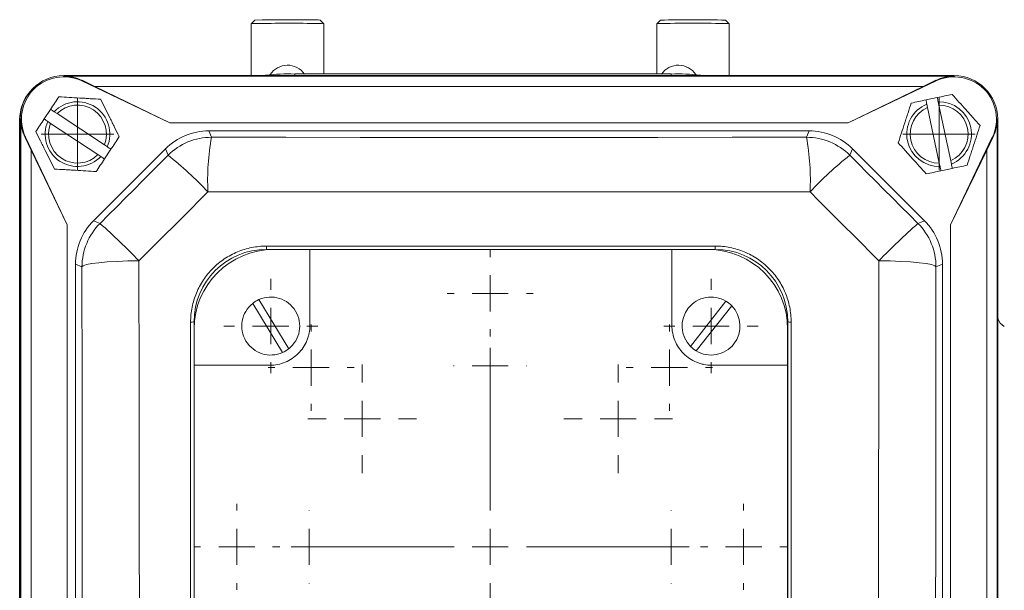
# Model space of a CAD drawing. Header units: millimetres. Extents: x 117 to 735, y -48 to 655.
# Tile 9 of 26: x 168 to 304, y 73 to 152. Entities that reach past the tile are written whole.
import ezdxf

# ---------------------------------------------------------------- set-up
doc = ezdxf.new("R2010")
doc.units = ezdxf.units.MM

# ---------------------------------------------------------------- blocks, each defined once
blk = doc.blocks.new('SW_CENTERMARKSYMBOL_8')
at = {"color": 0, "linetype": 'Continuous', "lineweight": 0}
for p, q in [((0, 5), (0, 7.5)), ((0, 0), (0, 2.5)), ((-5, 0), (-7.5, 0)), ((0, 0), (-2.5, 0)), ((0, 0), (0, -2.5)), ((0, 0), (2.5, 0)), ((5, 0), (7.5, 0)), ((0, -5), (0, -7.5))]:
    blk.add_line(p, q, dxfattribs=at)
blk = doc.blocks.new('SW_CENTERMARKSYMBOL_9')
at = {"color": 0, "linetype": 'Continuous', "lineweight": 0}
for p, q in [((0, 5), (0, 23.5)), ((0, 0), (0, 2.5)), ((-5, 0), (-23.5, 0)), ((0, 0), (-2.5, 0)), ((0, 0), (0, -2.5)), ((0, 0), (2.5, 0)), ((5, 0), (23.5, 0)), ((0, -5), (0, -23.5))]:
    blk.add_line(p, q, dxfattribs=at)
blk = doc.blocks.new('SW_CENTERMARKSYMBOL_10')
at = {"color": 0, "linetype": 'Continuous', "lineweight": 0}
for p, q in [((0, 5), (0, 5.95)), ((0, 0), (0, 2.5)), ((-5, 0), (-5.95, 0)), ((0, 0), (-2.5, 0)), ((0, 0), (0, -2.5)), ((0, 0), (2.5, 0)), ((5, 0), (5.95, 0)), ((0, -5), (0, -5.95))]:
    blk.add_line(p, q, dxfattribs=at)
blk = doc.blocks.new('SW_CENTERMARKSYMBOL_11')
at = {"color": 0, "linetype": 'Continuous', "lineweight": 0}
for p, q in [((0, 5), (0, 5.05)), ((0, 0), (0, 2.5)), ((-5, 0), (-5.05, 0)), ((0, 0), (-2.5, 0)), ((0, 0), (0, -2.5)), ((0, 0), (2.5, 0)), ((5, 0), (5.05, 0)), ((0, -5), (0, -5.05))]:
    blk.add_line(p, q, dxfattribs=at)
blk = doc.blocks.new('SW_CENTERMARKSYMBOL_12')
at = {"color": 0, "linetype": 'Continuous', "lineweight": 0}
for p, q in [((0, 5), (0, 5.95)), ((0, 0), (0, 2.5)), ((-5, 0), (-5.95, 0)), ((0, 0), (-2.5, 0)), ((0, 0), (0, -2.5)), ((0, 0), (2.5, 0)), ((5, 0), (5.95, 0)), ((0, -5), (0, -5.95))]:
    blk.add_line(p, q, dxfattribs=at)
blk = doc.blocks.new('SW_CENTERMARKSYMBOL_13')
at = {"color": 0, "linetype": 'Continuous', "lineweight": 0}
for p, q in [((0, 5), (0, 7.5)), ((0, 0), (0, 2.5)), ((-5, 0), (-7.5, 0)), ((0, 0), (-2.5, 0)), ((0, 0), (0, -2.5)), ((0, 0), (2.5, 0)), ((5, 0), (7.5, 0)), ((0, -5), (0, -7.5))]:
    blk.add_line(p, q, dxfattribs=at)
blk = doc.blocks.new('SW_CENTERMARKSYMBOL_14')
at = {"color": 0, "linetype": 'Continuous', "lineweight": 0}
for p, q in [((0, 5), (0, 5.95)), ((0, 0), (0, 2.5)), ((-5, 0), (-5.95, 0)), ((0, 0), (-2.5, 0)), ((0, 0), (0, -2.5)), ((0, 0), (2.5, 0)), ((5, 0), (5.95, 0)), ((0, -5), (0, -5.95))]:
    blk.add_line(p, q, dxfattribs=at)
blk = doc.blocks.new('SW_CENTERMARKSYMBOL_15')
at = {"color": 0, "linetype": 'Continuous', "lineweight": 0}
for p, q in [((0, 5), (0, 5.05)), ((0, 0), (0, 2.5)), ((-5, 0), (-5.05, 0)), ((0, 0), (-2.5, 0)), ((0, 0), (0, -2.5)), ((0, 0), (2.5, 0)), ((5, 0), (5.05, 0)), ((0, -5), (0, -5.05))]:
    blk.add_line(p, q, dxfattribs=at)
blk = doc.blocks.new('SW_CENTERMARKSYMBOL_16')
at = {"color": 0, "linetype": 'Continuous', "lineweight": 0}
for p, q in [((0, 5), (0, 5.95)), ((0, 0), (0, 2.5)), ((-5, 0), (-5.95, 0)), ((0, 0), (-2.5, 0)), ((0, 0), (0, -2.5)), ((0, 0), (2.5, 0)), ((5, 0), (5.95, 0)), ((0, -5), (0, -5.95))]:
    blk.add_line(p, q, dxfattribs=at)
blk = doc.blocks.new('SW_CENTERMARKSYMBOL_17')
at = {"color": 0, "linetype": 'Continuous', "lineweight": 0}
for p, q in [((0, 5), (0, 5.95)), ((0, 0), (0, 2.5)), ((-5, 0), (-5.95, 0)), ((0, 0), (-2.5, 0)), ((0, 0), (0, -2.5)), ((0, 0), (2.5, 0)), ((5, 0), (5.95, 0)), ((0, -5), (0, -5.95))]:
    blk.add_line(p, q, dxfattribs=at)
blk = doc.blocks.new('SW_CENTERMARKSYMBOL_18')
at = {"color": 0, "linetype": 'Continuous', "lineweight": 0}
for p, q in [((0, 5), (0, 5.05)), ((0, 0), (0, 2.5)), ((-5, 0), (-5.05, 0)), ((0, 0), (-2.5, 0)), ((0, 0), (0, -2.5)), ((0, 0), (2.5, 0)), ((5, 0), (5.05, 0)), ((0, -5), (0, -5.05))]:
    blk.add_line(p, q, dxfattribs=at)
blk = doc.blocks.new('SW_CENTERMARKSYMBOL_25')
at = {"color": 0, "linetype": 'Continuous', "lineweight": 0}
for p, q in [((0, 2.5), (0, 5)), ((0, 0), (0, 2.5)), ((-2.5, 0), (-5, 0)), ((0, 0), (-2.5, 0)), ((0, 0), (0, -2.5)), ((0, 0), (2.5, 0)), ((2.5, 0), (5, 0)), ((0, -2.5), (0, -5))]:
    blk.add_line(p, q, dxfattribs=at)
blk = doc.blocks.new('SW_CENTERMARKSYMBOL_27')
at = {"color": 0, "linetype": 'Continuous', "lineweight": 0}
for p, q in [((0, 2.5), (0, 5)), ((0, 0), (0, 2.5)), ((-2.5, 0), (-5, 0)), ((0, 0), (-2.5, 0)), ((0, 0), (0, -2.5)), ((0, 0), (2.5, 0)), ((2.5, 0), (5, 0)), ((0, -2.5), (0, -5))]:
    blk.add_line(p, q, dxfattribs=at)
blk = doc.blocks.new('SW_CENTERMARKSYMBOL_31')
at = {"color": 0, "linetype": 'Continuous', "lineweight": 0}
for p, q in [((0, 5), (0, 6.5)), ((0, 0), (0, 2.5)), ((-5, 0), (-6.5, 0)), ((0, 0), (-2.5, 0)), ((0, 0), (0, -2.5)), ((0, 0), (2.5, 0)), ((5, 0), (6.5, 0)), ((0, -5), (0, -6.5))]:
    blk.add_line(p, q, dxfattribs=at)
blk = doc.blocks.new('SW_CENTERMARKSYMBOL_32')
at = {"color": 0, "linetype": 'Continuous', "lineweight": 0}
for p, q in [((0, 5), (0, 6.5)), ((0, 0), (0, 2.5)), ((-5, 0), (-6.5, 0)), ((0, 0), (-2.5, 0)), ((0, 0), (0, -2.5)), ((0, 0), (2.5, 0)), ((5, 0), (6.5, 0)), ((0, -5), (0, -6.5))]:
    blk.add_line(p, q, dxfattribs=at)

msp = doc.modelspace()

# ---------------------------------------------------------------- linework, layer by layer
at = {"color": 7, "linetype": 'Continuous', "lineweight": 15}
for p, q in [((200.63, 151.75), (200.13, 151.25)), ((200.13, 151.25), (200.13, 144.08)), ((210.13, 151.25), (209.63, 151.75)), ((210.13, 144.31), (210.13, 151.25)), ((256.63, 151.75), (256.13, 151.25)), ((256.13, 151.25), (256.13, 144.31)), ((266.13, 151.25), (265.63, 151.75)), ((266.13, 144.08), (266.13, 151.25)), ((202.13, 144.17), (202.13, 144.08)), ((206.13, 144.31), (258.13, 144.31)), ((262.13, 144.17), (262.13, 144.08)), ((174.22, 144), (174.22, 144.08)), ((297.22, 144.08), (174.22, 144.08)), ((174.22, 144.08), (297.22, 144.08)), ((174.22, 144), (297.22, 144)), ((176.72, 143.35), (176.76, 143.43)), ((176.72, 143.35), (188.86, 137.58)), ((178.53, 142.58), (176.76, 143.43)), ((282.58, 137.58), (294.72, 143.35)), ((294.69, 143.43), (292.91, 142.58)), ((294.72, 143.35), (294.69, 143.43)), ((297.22, 144), (297.22, 144.08)), ((188.86, 137.58), (178.53, 142.58)), ((178.53, 142.58), (292.91, 142.58)), ((292.91, 142.58), (282.58, 137.58)), ((293.32, 140.72), (294.88, 141.05)), ((293.44, 140.14), (293.54, 139.67)), ((295.1, 140), (295, 140.47)), ((171.52, 138.09), (172.41, 139.42)), ((173.31, 138.83), (172.9, 139.09)), ((179.84, 134.5), (173.31, 138.83)), ((293.54, 139.67), (295.16, 132)), ((296.73, 132.33), (295.1, 140)), ((168.14, 138), (168.14, 51.56)), ((168.31, 138.08), (168.22, 138.08)), ((168.22, 138.08), (168.22, -39.92)), ((168.22, -39.92), (168.22, 138.08)), ((168.31, -39.92), (168.31, 138.08)), ((172.02, 137.76), (172.42, 137.49)), ((172.42, 137.49), (178.96, 133.17)), ((188.86, 137.58), (282.58, 137.58)), ((303.13, 138.08), (303.22, 138.08)), ((303.13, 138.08), (303.13, -39.92)), ((303.22, -39.92), (303.22, 138.08)), ((303.22, 138.08), (303.22, -39.92)), ((194.28, 136.45), (194.64, 135.57)), ((277.17, 136.45), (194.28, 136.45)), ((276.8, 135.57), (277.17, 136.45)), ((168.96, 135.59), (168.88, 135.55)), ((168.88, 135.55), (169.72, 133.78)), ((174.72, 123.45), (168.96, 135.59)), ((302.48, 135.59), (296.72, 123.45)), ((301.72, 133.78), (302.56, 135.55)), ((302.48, 135.59), (302.56, 135.55)), ((169.72, 133.78), (174.72, 123.45)), ((169.72, -35.61), (169.72, 133.78)), ((188.27, 133.96), (178.34, 124.04)), ((180.25, 134.24), (179.84, 134.5)), ((180.75, 133.91), (179.86, 132.57)), ((188.63, 133.08), (188.27, 133.96)), ((283.18, 133.96), (282.81, 133.08)), ((293.1, 124.04), (283.18, 133.96)), ((296.72, 123.45), (301.72, 133.78)), ((301.72, 133.78), (301.72, -35.61)), ((178.96, 133.17), (179.36, 132.9)), ((295.16, 132), (295.26, 131.53)), ((296.83, 131.86), (296.73, 132.33)), ((296.95, 131.27), (295.39, 130.94)), ((178.34, 124.04), (179.24, 123.67)), ((292.21, 123.67), (293.1, 124.04)), ((174.72, -25.28), (174.72, 123.45)), ((296.72, 123.45), (296.72, -25.28)), ((264.22, 120.08), (202.22, 120.08)), ((202.25, 120.53), (264.2, 120.53)), ((203.22, 120.07), (208.22, 120.07)), ((208.22, 120.07), (208.22, 109.58)), ((208.22, 120.07), (258.22, 120.07)), ((258.22, 109.58), (258.22, 120.07)), ((258.22, 120.07), (263.22, 120.07)), ((175.86, 118.03), (175.86, -19.86)), ((176.75, 117.66), (175.86, 118.03)), ((295.59, 118.03), (294.7, 117.66)), ((295.59, -19.86), (295.59, 118.03)), ((201.19, 113.14), (205.3, 106.36)), ((260.78, 106.68), (265.69, 112.92)), ((204.45, 105.84), (200.33, 112.62)), ((266.48, 112.3), (261.56, 106.06)), ((191.75, 48.09), (191.75, 110.04)), ((192.22, 110.08), (192.22, 48.08)), ((192.23, 104.08), (192.23, 109.08)), ((274.21, 109.08), (274.21, 104.08)), ((274.22, 48.08), (274.22, 110.08)), ((274.69, 110.04), (274.69, 48.09)), ((192.23, 54.08), (192.23, 104.08)), ((202.72, 104.08), (192.23, 104.08)), ((274.21, 104.08), (263.72, 104.08)), ((274.21, 104.08), (274.21, 54.08))]:
    msp.add_line(p, q, dxfattribs=at)
at = {"color": 8, "linetype": 'Continuous', "lineweight": 15}
for p, q in [((206.13, 144.31), (206.13, 144.08)), ((258.13, 144.31), (258.13, 144.08))]:
    msp.add_line(p, q, dxfattribs=at)
at = {"color": 7, "linetype": 'Continuous', "lineweight": 15, "flags": 128}
for points in [[(194.64, 135.57), (204.91, 135.56), (215.17, 135.55), (225.45, 135.55), (235.72, 135.55), (246, 135.55), (256.27, 135.55), (266.54, 135.56), (276.8, 135.57)], [(179.24, 123.67), (180.41, 124.85), (181.59, 126.02), (182.76, 127.2), (183.94, 128.37), (185.11, 129.55), (186.28, 130.72), (187.46, 131.9), (188.63, 133.08)], [(282.81, 133.08), (283.98, 131.9), (285.16, 130.72), (286.33, 129.55), (287.51, 128.37), (288.68, 127.2), (289.86, 126.02), (291.03, 124.85), (292.21, 123.67)], [(194.14, 128.02), (192.95, 126.83), (191.76, 125.64), (190.57, 124.45), (189.38, 123.26), (188.19, 122.07), (187, 120.88), (185.81, 119.69), (184.62, 118.5)], [(277.3, 128.02), (266.92, 128.02), (256.52, 128.01), (246.12, 128.01), (235.72, 128.01), (225.32, 128.01), (214.92, 128.01), (204.53, 128.02), (194.14, 128.02)], [(286.82, 118.5), (285.63, 119.69), (284.44, 120.88), (283.25, 122.07), (282.06, 123.26), (280.87, 124.45), (279.68, 125.64), (278.49, 126.83), (277.3, 128.02)], [(184.62, 118.5), (183.07, 118.48), (181.59, 118.42), (180.24, 118.34), (179.06, 118.23), (178.09, 118.11), (177.37, 117.97), (176.91, 117.82), (176.75, 117.66)], [(184.62, 118.5), (184.65, 101.19), (184.66, 83.84), (184.67, 66.47), (184.67, 49.08), (184.67, 31.7), (184.66, 14.33), (184.65, -3.02), (184.62, -20.33)], [(286.82, -20.33), (286.8, -3.02), (286.78, 14.33), (286.77, 31.7), (286.77, 49.08), (286.77, 66.47), (286.78, 83.84), (286.8, 101.19), (286.82, 118.5)], [(294.7, 117.66), (294.53, 117.82), (294.08, 117.97), (293.35, 118.11), (292.38, 118.23), (291.2, 118.34), (289.85, 118.42), (288.37, 118.48), (286.82, 118.5)], [(176.75, -19.49), (176.77, -2.38), (176.78, 14.75), (176.79, 31.91), (176.79, 49.08), (176.79, 66.26), (176.78, 83.42), (176.77, 100.55), (176.75, 117.66)], [(294.7, 117.66), (294.68, 100.55), (294.66, 83.42), (294.65, 66.26), (294.65, 49.08), (294.65, 31.91), (294.66, 14.75), (294.68, -2.38), (294.7, -19.49)]]:
    msp.add_lwpolyline(points, dxfattribs=at)
at = {"color": 7, "linetype": 'Continuous', "lineweight": 15}
for centre, radius, start, end in [((205.37, -106.3), 257.61, 89.2009, 91.1639), ((205.36, -86.96), 238.76, 89.2269, 91.133), ((208.81, 139.38), 12.4, 86.2054, 91.0902), ((209.21, 137.06), 14.22, 86.2626, 90.9964), ((261.13, -52.55), 203.87, 88.5946, 91.4054), ((261.13, -47.74), 199.54, 88.7078, 91.2922), ((205.13, 142.64), 2.88, 35.2433, 146.3462), ((259.13, 142.64), 2.88, 33.6538, 144.7567), ((205.14, 115.55), 28.77, 88.0107, 95.987), ((259.13, 115.55), 28.77, 84.013, 91.9893), ((174.22, 138.08), 6, 90, 180), ((174.22, 138.08), 6, 90, 180), ((174.22, 138.08), 5.83, 64.6063, 205.3937), ((174.22, 138.08), 5.91, 64.6063, 90), ((297.22, 138.08), 5.91, 90, 115.3937), ((297.22, 138.08), 5.83, 334.6063, 115.3937), ((297.22, 138.08), 6, 0, 90), ((297.22, 138.08), 6, 0, 90), ((174.13, 138), 5.99, 139.2811, 180), ((176.13, 136), 4.47, 336.8183, 136.2194), ((295.13, 136), 4.47, 112.2653, 271.6664), ((295.13, 136), 4.47, 292.2653, 91.6664), ((176.13, 136), 4, 338.0558, 134.9819), ((295.13, 136), 4, 113.5028, 270.4289), ((295.13, 136), 4, 293.5028, 90.4289), ((174.22, 138.08), 5.91, 180, 205.3937), ((176.13, 136), 4.47, 156.8183, 316.2194), ((176.13, 136), 4, 158.0558, 314.9819), ((297.22, 138.08), 5.91, 334.6063, 0), ((194.64, 127.06), 8.5, 90.0045, 134.9955), ((225.75, 129.7), 31.65, 169.3124, 183.0259), ((245.7, 129.7), 31.65, 356.9741, 10.6876), ((276.8, 127.06), 8.5, 45.0045, 89.9955), ((158.57, 94.79), 48.68, 43.0597, 51.8615), ((312.87, 94.79), 48.68, 128.1385, 136.9403), ((185.25, 117.66), 8.5, 135.0044, 179.9956), ((113.59, 49.8), 98.82, 44.0425, 48.3723), ((357.85, 49.8), 98.82, 131.6277, 135.9575), ((286.2, 117.66), 8.5, 0.0045, 44.9956), ((202.22, 110.08), 10, 90, 180), ((203.22, 109.08), 10.99, 90, 180), ((199.98, 120.43), 2.27, 351.2629, 2.6395), ((263.22, 109.08), 10.99, 0, 90), ((266.86, 120.43), 2.66, 177.7471, 187.4418), ((264.22, 110.08), 10, 0, 90), ((202.82, 109.49), 4, 114.0575, 128.419), ((202.82, 109.49), 4, 308.419, 114.0575), ((263.63, 109.49), 4, 58.9155, 224.5539), ((263.63, 109.49), 4, 44.5539, 58.9155), ((202.82, 109.49), 4, 128.419, 294.0575), ((263.63, 109.49), 4, 238.9155, 44.5539), ((191.86, 111.39), 1.35, 265.2744, 285.3429), ((274.58, 111.4), 1.36, 254.7267, 274.736), ((202.82, 109.49), 4, 294.0575, 308.419), ((263.63, 109.49), 4, 224.5539, 238.9155)]:
    msp.add_arc(centre, radius, start, end, dxfattribs=at)
for centre, major_axis, ratio, start_param, end_param in [((194.28, 127.95), (-3.25, 7.85), 0.999894, 5.890524, 6.675847), ((277.17, 127.95), (3.25, 7.85), 0.999894, 5.890524, 6.675847), ((184.36, 118.03), (-7.85, 3.25), 0.999894, 5.890524, 6.675847), ((287.09, 118.03), (7.85, 3.25), 0.999894, 5.890524, 6.675847), ((305.13, 111.18), (1.42, 1.42), 0.998783, 2.670647, 3.409685)]:
    msp.add_ellipse(centre, major_axis=major_axis, ratio=ratio, start_param=start_param, end_param=end_param, dxfattribs=at)
for points in [[(294.88, 141.05), (295.58, 141.2), (296.26, 141.35), (296.92, 141.49)], [(293.32, 140.72), (293.36, 140.53), (293.4, 140.33), (293.44, 140.14)], [(295, 140.47), (294.96, 140.67), (294.92, 140.86), (294.88, 141.05)], [(172.9, 139.09), (172.74, 139.2), (172.57, 139.31), (172.41, 139.42)], [(171.52, 138.09), (171.13, 137.49), (170.75, 136.91), (170.37, 136.35)], [(171.52, 138.09), (171.69, 137.98), (171.85, 137.87), (172.02, 137.76)], [(180.75, 133.91), (180.58, 134.02), (180.41, 134.13), (180.25, 134.24)], [(179.86, 132.57), (179.47, 131.98), (179.09, 131.4), (178.71, 130.83)], [(179.36, 132.9), (179.53, 132.79), (179.7, 132.68), (179.86, 132.57)], [(295.26, 131.53), (295.31, 131.33), (295.35, 131.14), (295.39, 130.94)], [(296.95, 131.27), (296.91, 131.47), (296.87, 131.66), (296.83, 131.86)], [(296.95, 131.27), (297.65, 131.42), (298.33, 131.56), (298.99, 131.7)]]:
    msp.add_open_spline(points, degree=3, dxfattribs=at)
for points, knots in [([(296.92, 141.49), (297.55, 140.79), (298.19, 140.08), (299.01, 139.16), (299.18, 138.98), (299.5, 138.62), (299.67, 138.44), (300.15, 137.9), (300.47, 137.55), (300.78, 137.19)], [0, 0, 0, 0, 0.5, 0.5, 0.625, 0.625, 0.75, 0.75, 1, 1, 1, 1]), ([(173.56, 141.16), (173.37, 140.88), (173.18, 140.59), (172.79, 140.01), (172.6, 139.72), (172.41, 139.42)], [0, 0, 0, 0, 0.5, 0.5, 1, 1, 1, 1]), ([(173.56, 141.16), (174.5, 141.11), (175.45, 141.05), (176.68, 140.97), (176.92, 140.96), (177.41, 140.93), (177.65, 140.91), (178.37, 140.87), (178.85, 140.84), (179.32, 140.81)], [0, 0, 0, 0, 0.5, 0.5, 0.625, 0.625, 0.75, 0.75, 1, 1, 1, 1]), ([(179.32, 140.81), (179.74, 139.97), (180.17, 139.11), (180.72, 138.02), (180.83, 137.79), (181.04, 137.36), (181.15, 137.14), (181.47, 136.5), (181.69, 136.07), (181.9, 135.65)], [0, 0, 0, 0, 0.5, 0.5, 0.625, 0.625, 0.75, 0.75, 1, 1, 1, 1]), ([(289.49, 134.8), (289.78, 135.7), (290.07, 136.61), (290.45, 137.77), (290.53, 138.01), (290.68, 138.47), (290.76, 138.7), (290.98, 139.39), (291.13, 139.84), (291.27, 140.29)], [0, 0, 0, 0, 0.5, 0.5, 0.625, 0.625, 0.75, 0.75, 1, 1, 1, 1]), ([(291.27, 140.29), (291.61, 140.36), (291.95, 140.43), (292.63, 140.58), (292.97, 140.65), (293.32, 140.72)], [0, 0, 0, 0, 0.5, 0.5, 1, 1, 1, 1]), ([(172.95, 131.18), (172.53, 132.03), (172.1, 132.88), (171.55, 133.98), (171.44, 134.2), (171.23, 134.64), (171.12, 134.85), (170.79, 135.5), (170.58, 135.93), (170.37, 136.35)], [0, 0, 0, 0, 0.5, 0.5, 0.625, 0.625, 0.75, 0.75, 1, 1, 1, 1]), ([(300.78, 137.19), (300.49, 136.3), (300.19, 135.39), (299.81, 134.22), (299.74, 133.99), (299.59, 133.52), (299.51, 133.29), (299.29, 132.61), (299.14, 132.15), (298.99, 131.7)], [0, 0, 0, 0, 0.5, 0.5, 0.625, 0.625, 0.75, 0.75, 1, 1, 1, 1]), ([(181.9, 135.65), (181.71, 135.36), (181.52, 135.07), (181.13, 134.49), (180.94, 134.2), (180.75, 133.91)], [0, 0, 0, 0, 0.5, 0.5, 1, 1, 1, 1]), ([(293.35, 130.51), (292.72, 131.21), (292.08, 131.92), (291.26, 132.83), (291.09, 133.02), (290.77, 133.38), (290.6, 133.56), (290.12, 134.1), (289.8, 134.45), (289.49, 134.8)], [0, 0, 0, 0, 0.5, 0.5, 0.625, 0.625, 0.75, 0.75, 1, 1, 1, 1]), ([(178.71, 130.83), (177.77, 130.89), (176.82, 130.95), (175.59, 131.02), (175.35, 131.04), (174.86, 131.07), (174.62, 131.08), (173.9, 131.12), (173.42, 131.15), (172.95, 131.18)], [0, 0, 0, 0, 0.5, 0.5, 0.625, 0.625, 0.75, 0.75, 1, 1, 1, 1]), ([(293.35, 130.51), (293.68, 130.58), (294.02, 130.65), (294.7, 130.79), (295.04, 130.87), (295.39, 130.94)], [0, 0, 0, 0, 0.5, 0.5, 1, 1, 1, 1]), ([(191.75, 110.04), (191.75, 110.73), (191.82, 111.41), (192.02, 112.42), (192.1, 112.75), (192.3, 113.41), (192.42, 113.73), (192.81, 114.68), (193.13, 115.29), (193.7, 116.14), (193.91, 116.42), (194.35, 116.96), (194.58, 117.21), (195.3, 117.94), (195.83, 118.37), (196.69, 118.95), (196.99, 119.13), (197.59, 119.45), (198.21, 119.75), (198.86, 119.98), (199.51, 120.18), (199.85, 120.26), (200.87, 120.47), (201.55, 120.53), (202.25, 120.53)], [0, 0, 0, 0, 0.125, 0.125, 0.1875, 0.1875, 0.25, 0.25, 0.375, 0.375, 0.4375, 0.4375, 0.5, 0.5, 0.625, 0.625, 0.6875, 0.6875, 0.75, 0.8125, 0.8125, 0.875, 0.875, 1, 1, 1, 1]), ([(264.2, 120.53), (264.89, 120.53), (265.58, 120.47), (266.58, 120.27), (266.91, 120.18), (267.57, 119.98), (267.9, 119.87), (268.86, 119.47), (269.46, 119.15), (270.31, 118.58), (270.59, 118.37), (271.13, 117.93), (271.38, 117.7), (272.11, 116.97), (272.54, 116.45), (273.12, 115.58), (273.29, 115.29), (273.62, 114.68), (273.91, 114.06), (274.14, 113.42), (274.34, 112.77), (274.42, 112.43), (274.63, 111.42), (274.69, 110.73), (274.69, 110.04)], [0, 0, 0, 0, 0.125, 0.125, 0.1875, 0.1875, 0.25, 0.25, 0.375, 0.375, 0.4375, 0.4375, 0.5, 0.5, 0.625, 0.625, 0.6875, 0.6875, 0.75, 0.8125, 0.8125, 0.875, 0.875, 1, 1, 1, 1]), ([(208.22, 109.58), (208.22, 109.22), (208.19, 108.87), (208.08, 108.34), (208.04, 108.17), (207.93, 107.82), (207.87, 107.65), (207.67, 107.15), (207.5, 106.83), (207.1, 106.24), (206.87, 105.95), (206.36, 105.44), (206.08, 105.22), (205.48, 104.81), (205.16, 104.64), (204.5, 104.37), (204.15, 104.26), (203.44, 104.12), (203.08, 104.08), (202.72, 104.08)], [0, 0, 0, 0, 0.125, 0.125, 0.1875, 0.1875, 0.25, 0.25, 0.375, 0.375, 0.5, 0.5, 0.625, 0.625, 0.75, 0.75, 0.875, 0.875, 1, 1, 1, 1]), ([(263.72, 104.08), (263.36, 104.08), (263, 104.12), (262.48, 104.22), (262.3, 104.27), (261.96, 104.37), (261.79, 104.43), (261.29, 104.64), (260.97, 104.81), (260.37, 105.21), (260.09, 105.44), (259.58, 105.95), (259.35, 106.23), (258.95, 106.83), (258.78, 107.15), (258.5, 107.81), (258.4, 108.16), (258.26, 108.86), (258.22, 109.22), (258.22, 109.58)], [0, 0, 0, 0, 0.125, 0.125, 0.1875, 0.1875, 0.25, 0.25, 0.375, 0.375, 0.5, 0.5, 0.625, 0.625, 0.75, 0.75, 0.875, 0.875, 1, 1, 1, 1])]:
    msp.add_open_spline(points, degree=3, knots=knots, dxfattribs=at)

# ---------------------------------------------------------------- block references
at = {"color": 7, "linetype": 'Continuous', "lineweight": 0}
for name, p in [('SW_CENTERMARKSYMBOL_27', (176.13, 136)), ('SW_CENTERMARKSYMBOL_25', (295.13, 136)), ('SW_CENTERMARKSYMBOL_14', (233.13, 114)), ('SW_CENTERMARKSYMBOL_31', (202.82, 109.49)), ('SW_CENTERMARKSYMBOL_32', (263.63, 109.49)), ('SW_CENTERMARKSYMBOL_12', (208.39, 103.75)), ('SW_CENTERMARKSYMBOL_15', (233.13, 104)), ('SW_CENTERMARKSYMBOL_16', (257.88, 103.75)), ('SW_CENTERMARKSYMBOL_13', (215.46, 96.68)), ('SW_CENTERMARKSYMBOL_8', (250.81, 96.68)), ('SW_CENTERMARKSYMBOL_9', (233.13, 79)), ('SW_CENTERMARKSYMBOL_10', (198.13, 79)), ('SW_CENTERMARKSYMBOL_17', (268.13, 79)), ('SW_CENTERMARKSYMBOL_11', (208.13, 79)), ('SW_CENTERMARKSYMBOL_18', (258.13, 79))]:
    msp.add_blockref(name, p, dxfattribs=at)

doc.saveas('drawing.dxf')
